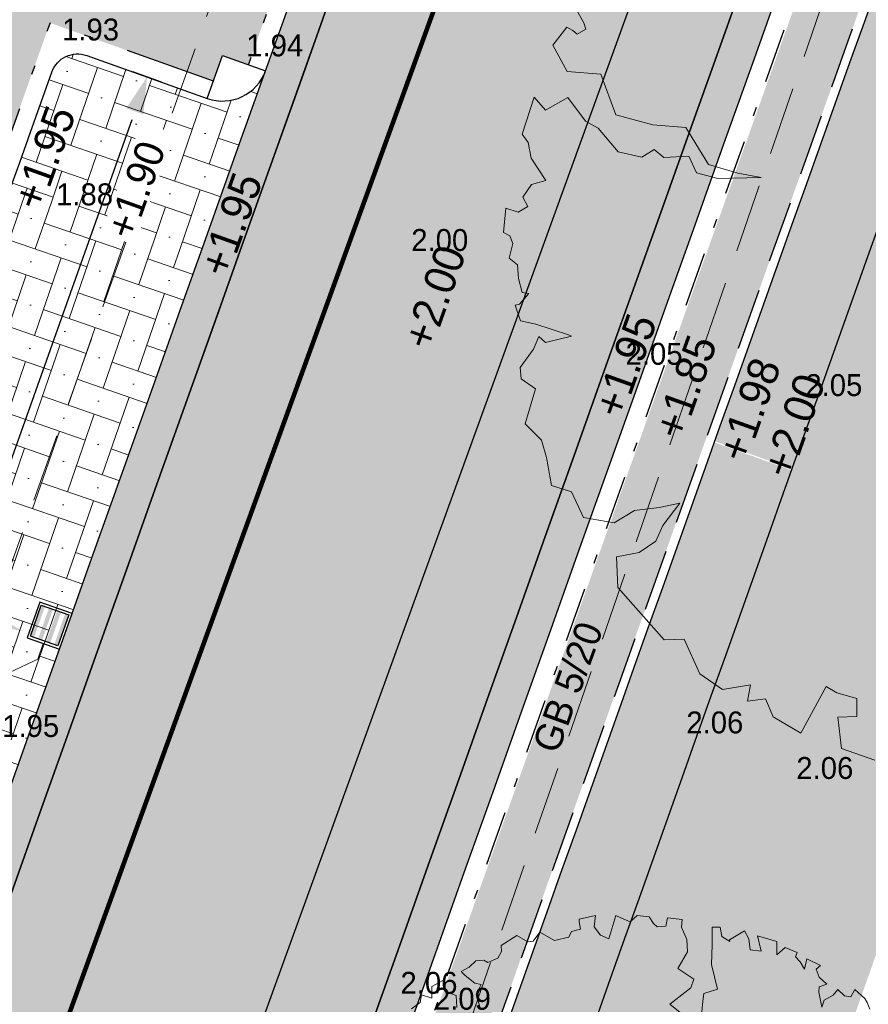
# Model space of a CAD drawing. Header units: metres. Extents: x 134157 to 138734, y 451157 to 455772.
# Tile 135 of 256: x 136401 to 136411, y 453358 to 453369. Entities that reach past the tile are written whole.
import ezdxf
from ezdxf import colors
from ezdxf.entities.mleader import LeaderData, LeaderLine
from ezdxf.math import Vec2, Vec3

# ---------------------------------------------------------------- set-up
doc = ezdxf.new("R2010")
doc.units = ezdxf.units.M
for name, pattern in [('DASHDOT__G2', [1.2, 0.6, -0.3, 0, -0.3]), ('HIDDEN__G5', [1.125, 0.75, -0.375]), ('TR18X20__G2', [2.5999999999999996, 1, -0.4, 0, -0.4, 0, -0.4, 0, -0.4])]:
    doc.linetypes.add(name, pattern=pattern)
doc.layers.add('-DR-alg-hulplijnen bochtstralen uitritconstructies', color=210, linetype='Continuous', plot=False)
doc.layers.add('-DR-alg-hulplijnen kantverharding asflast nieuwe fietsstraat', color=7, linetype='Continuous', true_color=0xff9429, plot=False)
for name, color, linetype, lineweight in [('-DR-bs-boom', 253, 'Continuous', 13), ('-DR-nw-rio-HWA 125', 170, 'HIDDEN__G5', 13), ('-DR-nw-vh-arc-tegels 300x300x45', 253, 'Continuous', 9)]:
    doc.layers.add(name, color=color, linetype=linetype, lineweight=lineweight)
for name, color, linetype in [('-DR-bs-rio-DWA Jutfaseweg', 253, 'Continuous'), ('-DR-bs-txt-hoogtemaat', 253, 'Continuous'), ('-DR-nw-maatvoering', 3, 'Continuous'), ('-DR-nw-rio-straatkolk verkort tbv K&L', 1, 'Continuous'), ('-DR-nw-rio-txt aandachtspunten', 2, 'Continuous'), ('-DR-nw-txt-hoogtemaat', 2, 'Continuous'), ('-DR-nw-vh-band 10x20 ob', 2, 'HIDDEN__G5'), ('-DR-nw-vh-band 18-20x25', 2, 'TR18X20__G2'), ('-DR-nw-vh-band 18-20x25 hoekblok R 0.50 uitwendig', 2, 'Continuous'), ('-DR-nw-vh-band 5-20x25', 2, 'DASHDOT__G2'), ('-DR-nw-vh-kantverharding', 3, 'Continuous'), ('-DR-nw-vh-txt-kantopsluitingen', 2, 'Continuous')]:
    doc.layers.add(name, color=color, linetype=linetype)
doc.layers.add('-DR-nw-gr-arc-beplanting', color=7, linetype='Continuous', true_color=0xe5f0e7)
doc.layers.add('-DR-nw-gr-arc-gras', color=7, linetype='Continuous', true_color=0xb5d5a4)
for name, color, linetype, lineweight, true_color in [('-DR-nw-vh-arc-asfalt fietsstraat rood', 7, 'Continuous', 9, 0xdfbfc7), ('-DR-nw-vh-arc-sbs df Drainflow', 7, 'Continuous', 9, 0xb9747c), ('-DR-nw-vh-arc-sbs kf bruinrood rabat halfsteens', 7, 'Continuous', 9, 0xb88485)]:
    doc.layers.add(name, color=color, linetype=linetype, lineweight=lineweight, true_color=true_color)
doc.layers.add('-DR-nw-vh-arc-halfverharding stabilizer', color=7, linetype='Continuous', lineweight=9, true_color=0xe2e1c1, transparency=0.1)
doc.layers.add('-DR-nw-vh-kantverharding halfverharding stabilizer', color=7, linetype='Continuous', true_color=0xe2e1c1, transparency=0.1)
doc.styles.add('Drong', font='txt', dxfattribs={"height": 1.8})
doc.dimstyles.new('Drong', dxfattribs={"dimtxt": 1.8, "dimasz": 2.5, "dimexe": 0, "dimexo": 0, "dimgap": 0.9, "dimtad": 1, "dimzin": 0, "dimdsep": 46, "dimtxsty": 'Drong', "dimblk": 'dimblk-wit', "dimcen": 0, "dimse1": 1, "dimse2": 1, "dimclrd": 256, "dimclre": 1, "dimclrt": 7, "dimadec": 0, "dimazin": 0, "dimtfac": 1, "dimtmove": 0, "dimatfit": 3, "dimfxl": 1, "dimtolj": 1, "dimtzin": 0, "dimarcsym": 0})
pattern_1 = [(71, (0, 0), (-0.3813260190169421, -0.185985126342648), [0.8999999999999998, -0.3]), (161, (0.1953408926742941, 0.5673111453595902), (-0.3813260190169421, -0.185985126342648), [0.8999999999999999, -0.3]), (71, (-0.0441573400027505, 0.3324907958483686), (-0.3813260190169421, -0.185985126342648), [0, -1.2]), (71, (-0.0394794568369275, 0.8068093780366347), (-0.3813260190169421, -0.185985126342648), [0, -1.2])]
pattern_2 = [(115.3356253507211, (136419.7180158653, 453326.2367068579), (-0.2236810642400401, -0.1059037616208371), [0.06, -0.187485]), (205.3356253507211, (136419.7180158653, 453326.2367068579), (0.1059037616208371, -0.22368106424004), [0.06, -0.187485])]
pattern_3 = [(228.0127875, (0.54864, 0.7619999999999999), (-6.096000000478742, -6.857999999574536), [0.102516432, -10.1491450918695]), (184.969741, (0.4800599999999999, 0.6858), (9.143999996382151, 0.7620000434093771), [0.175921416, -17.41621466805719]), (132.5104471, (0.3048, 0.6705599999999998), (7.620000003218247, -8.381999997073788), [0.124044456, -12.28041683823]), (267.273689, (0.00762, 0.4800599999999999), (0.7620000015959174, 15.23999999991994), [0.160201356, -15.8599312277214]), (292.83365418, (0, 0.32004), (-3.810000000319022, 9.143999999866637), [0.15709011, -15.5519423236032]), (357.2736889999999, (0.06096, 0.17526), (-15.23999999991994, 0.7620000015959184), [0.160201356, -15.8599312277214]), (37.69424047, (0.22098, 0.16764), (-9.905999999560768, -7.620000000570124), [0.211858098, -20.9739345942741]), (72.25532837, (0.38862, 0.29718), (5.334000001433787, 16.76399999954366), [0.200015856, -19.8015769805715]), (121.42956562, (0.4495799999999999, 0.48768), (-6.096000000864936, 9.905999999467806), [0.1607439, -15.9136637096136]), (175.2363583, (0.36576, 0.6248400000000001), (8.381999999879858, -0.7620000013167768), [0.183513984, -8.992181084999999]), (222.3974378, (0.18288, 0.64008), (-9.143999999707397, -8.382000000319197), [0.237323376, -23.4950317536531]), (138.81407483, (0.7619999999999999, 0.47244), (-5.333999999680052, 4.572000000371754), [0.08100136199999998, -8.0191697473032]), (171.4692344, (0.70104, 0.52578), (9.906000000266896, -1.523999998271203), [0.154104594, -15.256391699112]), (225, (0.54864, 0.54864), (-1.06581410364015e-16, -0.7620000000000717), [0.107762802, -0.9698679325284]), (203.19859051, (0.4953, 0.64008), (3.810000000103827, 1.5239999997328), [0.05803239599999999, -5.745186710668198]), (291.80140949, (0.44196, 0.61722), (-0.7620000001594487, 2.285999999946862), [0.082069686, -4.021425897]), (30.96375653, (0.47244, 0.5410200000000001), (2.286000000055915, 1.523999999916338), [0.133295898, -4.309889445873]), (161.56505118, (0.5867399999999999, 0.6096), (1.524000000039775, -0.761999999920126), [0.096386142, -2.3132694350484]), (16.389540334, (0, 0.61722), (7.620000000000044, 2.286000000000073), [0.1350264, -13.3676480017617]), (70.34617594, (0.12954, 0.65532), (-3.048000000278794, -8.381999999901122), [0.113279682, -11.21466470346]), (293.19859051, (0.5867399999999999, 0.7619999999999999), (-1.523999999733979, 3.810000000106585), [0.11606403, -5.687155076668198]), (343.6104596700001, (0.6324599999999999, 0.65532), (-7.620000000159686, 2.285999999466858), [0.1350264, -13.367648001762]), (339.44395478, (0, 0.14478), (-3.809999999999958, 1.524000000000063), [0.1302105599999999, -6.3803202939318]), (294.7751406, (0.12192, 0.09906), (-3.810000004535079, 8.381999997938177), [0.109101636, -10.801078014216]), (66.80140949, (0.59436, 0), (1.523999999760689, 3.810000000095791), [0.11606403, -5.687155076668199]), (17.35402464, (0.64008, 0.10668), (-9.905999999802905, -3.048000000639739), [0.127734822, -12.64571279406]), (69.44395478, (0.22098, 0), (-1.524000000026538, -3.809999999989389), [0.06510527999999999, -6.445425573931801]), (101.309932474, (0.54864, 0), (-0.7620000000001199, 3.048000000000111), [0.03885437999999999, -3.8465984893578]), (165.963756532, (0.5410200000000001, 0.0381), (2.285999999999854, -0.7619999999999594), [0.15709011, -2.9847163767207]), (186.00900596, (0.38862, 0.0762), (7.61999999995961, 0.762000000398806), [0.1455801, -14.4124094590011]), (303.69006753, (0.47244, 0.47244), (-0.7620000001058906, 1.523999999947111), [0.109897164, -2.637532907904]), (353.15722659, (0.5334, 0.3809999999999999), (12.9540000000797, -1.523999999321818), [0.191867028, -18.9948027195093]), (60.9453959, (0.7239, 0.35814), (-3.048000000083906, -5.333999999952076), [0.078452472, -7.766817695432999]), (90, (0.7619999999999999, 0.42672), (-0.7619999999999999, 0.7619999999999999), [0.04572, -0.7162799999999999]), (120.25643716, (0.37338, 0.09906), (3.047999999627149, -5.334000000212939), [0.105860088, -10.48018223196]), (48.01278749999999, (0.32004, 0.1905), (6.096000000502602, 6.857999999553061), [0.205032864, -10.0466286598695]), (0, (0.4572, 0.3429), (0.7619999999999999, 0.7619999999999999), [0.19812, -0.5638799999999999]), (325.3048465, (0.65532, 0.3429), (7.620000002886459, -5.333999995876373), [0.120482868, -11.927795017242]), (254.0546040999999, (0.75438, 0.27432), (-0.761999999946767, -3.048000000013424), [0.110948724, -5.4364950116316]), (207.64597536, (0.7239, 0.16764), (-14.478000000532, -7.619999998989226), [0.18064353, -17.8837393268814]), (175.42607874, (0.5638799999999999, 0.08381999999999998), (-9.905999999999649, 0.7619999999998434), [0.191108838, -18.919753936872])]

# ---------------------------------------------------------------- blocks, each defined once
blk = doc.blocks.new('Boom bestaand 1')
for points in [[(-0.2169333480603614, 0.4339209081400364), (-0.2270861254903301, 0.4339209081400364), (-0.2330585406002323, 0.4330255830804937), (-0.2498892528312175, 0.4257264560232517), (-0.242749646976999, 0.416712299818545), (-0.2476345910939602, 0.4092003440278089), (-0.2589076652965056, 0.4043176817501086), (-0.2543983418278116, 0.3953035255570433), (-0.2532710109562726, 0.3814065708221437), (-0.2457557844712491, 0.3746459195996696), (-0.2660470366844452, 0.3787774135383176), (-0.2728107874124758, 0.3821577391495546), (-0.2716834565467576, 0.3934255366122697), (-0.2848353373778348, 0.3874160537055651), (-0.2964840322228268, 0.3881672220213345), (-0.2987384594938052, 0.3953035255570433), (-0.3145206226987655, 0.3821577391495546), (-0.3028719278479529, 0.3735190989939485), (-0.3141447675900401, 0.3720167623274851), (-0.3231631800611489, 0.3686364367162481), (-0.3276722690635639, 0.3731435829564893), (-0.3404482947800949, 0.3607491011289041), (-0.3359389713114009, 0.3464764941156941), (-0.3526397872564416, 0.353711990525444), (-0.3702979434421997, 0.3325317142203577), (-0.3491079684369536, 0.3290017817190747), (-0.3568775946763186, 0.3155875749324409), (-0.37100416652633, 0.3198237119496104), (-0.3837182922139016, 0.3191176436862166), (-0.3801864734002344, 0.2951135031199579), (-0.3780675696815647, 0.2944074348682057), (-0.3886625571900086, 0.2873474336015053), (-0.4013764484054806, 0.2901714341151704), (-0.4056142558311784, 0.2802872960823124), (-0.3837182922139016, 0.2704032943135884), (-0.3589967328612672, 0.2591071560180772), (-0.3250928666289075, 0.2534590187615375), (-0.327212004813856, 0.2336908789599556), (-0.3180296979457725, 0.228042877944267), (-0.3010777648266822, 0.2188648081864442)], [(-0.2947208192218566, 0.2047446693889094), (-0.3321562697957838, 0.1849765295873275), (-0.3413385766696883, 0.2202768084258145), (-0.350520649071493, 0.2287488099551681), (-0.3724168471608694, 0.2146288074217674), (-0.3879560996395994, 0.2358089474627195), (-0.4042018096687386, 0.2414569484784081), (-0.4225661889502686, 0.2414569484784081), (-0.4315337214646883, 0.2467254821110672), (-0.4415591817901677, 0.229188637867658), (-0.4324549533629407, 0.2223948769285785), (-0.435986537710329, 0.2110987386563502), (-0.4423434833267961, 0.2082747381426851), (-0.4530205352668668, 0.2066837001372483), (-0.4612717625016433, 0.1920817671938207), (-0.457176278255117, 0.18003446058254), (-0.4670650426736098, 0.170150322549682), (-0.472715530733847, 0.1652082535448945), (-0.4472877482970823, 0.1440281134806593), (-0.4564700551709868, 0.1355561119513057), (-0.4705966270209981, 0.1320260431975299), (-0.4840167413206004, 0.1397921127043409), (-0.4882547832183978, 0.1171998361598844), (-0.4847231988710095, 0.1157878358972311), (-0.4748346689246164, 0.1136699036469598), (-0.4769535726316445, 0.1009617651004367), (-0.4713028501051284, 0.09460769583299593), (-0.4748346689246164, 0.0748395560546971), (-0.4931990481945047, 0.06071941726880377), (-0.4854294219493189, 0.04730521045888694), (-0.4875485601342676, 0.04024520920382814), (-0.5016751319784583, 0.03036107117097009), (-0.4974370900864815, 0.00494493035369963), (-0.4896674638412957, 0.002120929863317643), (-0.4832352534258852, -0.006023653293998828), (-0.4832352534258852, -0.0211265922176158), (-0.4885680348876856, -0.02468023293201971), (-0.4921233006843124, -0.03534115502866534), (-0.4876793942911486, -0.04689045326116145), (-0.4867905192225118, -0.05932826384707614), (-0.4796799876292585, -0.05666299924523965), (-0.4645700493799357, -0.04866734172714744), (-0.459237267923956, -0.04156006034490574), (-0.449460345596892, -0.05310935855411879), (-0.4325726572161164, -0.05488624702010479)], [(-0.4438616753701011, -0.08442230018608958), (-0.4591129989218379, -0.0788789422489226), (-0.4694125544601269, -0.08976781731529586), (-0.4852582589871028, -0.08739209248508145), (-0.4834755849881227, -0.1044182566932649), (-0.4690165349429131, -0.1107536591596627), (-0.4787219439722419, -0.1222364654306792), (-0.4698088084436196, -0.1279778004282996), (-0.4666397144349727, -0.1420344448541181)], [(-0.3905228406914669, -0.2961809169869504), (-0.3763599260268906, -0.2947164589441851), (-0.3702552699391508, -0.2952046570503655), (-0.3690343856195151, -0.3047234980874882), (-0.3739181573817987, -0.307164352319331), (-0.3790460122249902, -0.3110695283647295), (-0.3685879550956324, -0.3301182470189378), (-0.3402060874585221, -0.3273904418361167), (-0.3249566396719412, -0.2991245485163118), (-0.2839884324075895, -0.301203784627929), (-0.2610645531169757, -0.2728350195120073), (-0.2463278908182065, -0.2450116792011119), (-0.2053925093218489, -0.2390105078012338), (-0.1868351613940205, -0.2166427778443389), (-0.1742816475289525, -0.1980938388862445), (-0.189564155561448, -0.2362827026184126), (-0.2026635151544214, -0.2526493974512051), (-0.2201291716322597, -0.2531949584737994), (-0.2283163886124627, -0.2755626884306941), (-0.2392323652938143, -0.2810182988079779), (-0.2370492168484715, -0.2946571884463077), (-0.2506941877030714, -0.313205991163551), (-0.2790760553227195, -0.3219349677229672), (-0.2898422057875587, -0.3303738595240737), (-0.3172829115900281, -0.3367933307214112), (-0.3145534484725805, -0.3612149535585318), (-0.3303818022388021, -0.3661248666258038), (-0.3025457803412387, -0.3906749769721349), (-0.2927212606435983, -0.3884927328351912), (-0.2779845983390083, -0.3917659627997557), (-0.2528775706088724, -0.3874016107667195), (-0.2548309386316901, -0.4015582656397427), (-0.2470641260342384, -0.4137096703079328), (-0.2372707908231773, -0.4130346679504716), (-0.235920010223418, -0.4234984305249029), (-0.2440246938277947, -0.4329495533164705), (-0.2234253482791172, -0.4440884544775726), (-0.2183598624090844, -0.4397003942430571), (-0.2102551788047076, -0.4400378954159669), (-0.1991112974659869, -0.448814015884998), (-0.1899934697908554, -0.4440884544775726), (-0.1778364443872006, -0.4484763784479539), (-0.1639910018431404, -0.4505016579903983), (-0.1606139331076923, -0.4451010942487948), (-0.1548731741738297, -0.4572524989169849), (-0.1555486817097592, -0.4613030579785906), (-0.1400145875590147, -0.4626531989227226), (-0.1312346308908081, -0.4505016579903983), (-0.1096221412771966, -0.4258612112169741), (-0.1072582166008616, -0.4238359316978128), (-0.1116481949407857, -0.448814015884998), (-0.1194152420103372, -0.4525269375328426), (-0.1102974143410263, -0.4619780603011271), (-0.09917651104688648, -0.4806846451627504), (-0.0889794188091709, -0.4840821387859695), (-0.07470325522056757, -0.4752485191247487), (-0.04819058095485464, -0.4976722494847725), (-0.02779592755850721, -0.489518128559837), (-0.01080061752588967, -0.4915566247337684), (0.01571205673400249, -0.4976722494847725), (0.02862852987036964, -0.4827231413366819), (0.05582116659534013, -0.4820436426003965), (0.071993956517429, -0.4570290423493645), (0.06901628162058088, -0.4348673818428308), (0.07565379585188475, -0.4119102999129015), (0.07964846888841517, -0.3923569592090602), (0.09273351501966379, -0.4155685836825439), (0.1039107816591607, -0.4277820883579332), (0.107454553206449, -0.4465849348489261), (0.1024933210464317, -0.4680038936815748), (0.1298861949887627, -0.4784885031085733), (0.1932751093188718, -0.4575098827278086), (0.2000920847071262, -0.4399570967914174), (0.2363148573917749, -0.4392229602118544), (0.2586511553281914, -0.4253239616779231), (0.2652219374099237, -0.3991058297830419), (0.2784183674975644, -0.4080994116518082), (0.2832172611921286, -0.3913114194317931), (0.3018123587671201, -0.3913114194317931), (0.326405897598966, -0.3733243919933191), (0.2952141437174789, -0.333752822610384), (0.3048114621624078, -0.3265580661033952), (0.3174374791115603, -0.3112487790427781), (0.3330041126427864, -0.3181641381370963), (0.326405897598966, -0.3349519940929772), (0.3551905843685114, -0.3435858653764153), (0.3780989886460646, -0.3188560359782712)]]:
    blk.add_lwpolyline(points)
blk = doc.blocks.new('*U659')
h = blk.add_hatch(color=256)
h.dxf.hatch_style = 1
h.paths.add_polyline_path([(-0.1584753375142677, 0.4662534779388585), (-0.1982552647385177, 0.4803013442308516), (-0.317714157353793, 0.1420246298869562), (-0.2779342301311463, 0.127976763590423)])
h.paths.add_polyline_path([(-0.07007549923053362, 0.435035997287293), (-0.114275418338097, 0.4506447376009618), (-0.2337343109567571, 0.1123680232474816), (-0.1895343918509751, 0.0967592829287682)])
h.paths.add_polyline_path([(0.01832433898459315, 0.4038185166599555), (-0.02587558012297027, 0.4194272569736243), (-0.1453344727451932, 0.08115054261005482), (-0.1011345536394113, 0.06554180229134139)])
h.paths.add_polyline_path([(0.1023041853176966, 0.3741619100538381), (0.06252425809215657, 0.3882097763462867), (-0.05693463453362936, 0.04993306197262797), (-0.0171547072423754, 0.03588519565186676)])
for points in [[(0, 0), (0.138189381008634, 0.391316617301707), (-0.2154099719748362, 0.5161865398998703), (-0.3535993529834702, 0.1248699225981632)], [(-0.0171547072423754, 0.03588519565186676), (-0.317714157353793, 0.1420246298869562), (-0.1982552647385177, 0.4803013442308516), (0.1023041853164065, 0.3741619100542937)]]:
    blk.add_lwpolyline(points, close=True)
blk = doc.blocks.new('dimblk-wit')
at = {"color": 7}
blk.add_line((2.842170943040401e-14, -0.3333333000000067), (-2.842170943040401e-14, 0.3333333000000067), dxfattribs=at)
blk.add_solid([(0, 0), (-0.7999999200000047, 0.1999999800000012), (-0.7999999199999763, -0.1999999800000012)], dxfattribs=at)
blk = doc.blocks.new('*D710')
at = {"layer": '-DR-nw-maatvoering', "lineweight": -2, "transparency": 16777216}
blk.add_line((136402.6206341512, 453367.9631603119), (136395.2464770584, 453347.2343315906), dxfattribs=at)
at = {"layer": 'Defpoints', "color": 0, "transparency": 16777216}
for p in [(136402.788217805, 453368.4342396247), (136395.0788934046, 453346.7632522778), (136395.0788934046, 453346.7632522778)]:
    blk.add_point(p, dxfattribs=at)
at = {"layer": '-DR-nw-maatvoering', "lineweight": -2, "transparency": 16777216, "xscale": 0.5, "yscale": 0.5, "zscale": 0.5}
for p, rotation in [((136402.788217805, 453368.4342396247), 70.41728784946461), ((136395.0788934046, 453346.7632522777), 250.4172878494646)]:
    blk.add_blockref('dimblk-wit', p, dxfattribs=dict(at, rotation=rotation))
at = {"layer": '-DR-nw-maatvoering', "color": 7, "transparency": 16777216, "insert": (136398.59089976, 453357.7206437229), "char_height": 0.36, "attachment_point": 5, "rotation": 70.41728784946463, "style": 'Drong'}
blk.add_mtext('\\A1;23.00', dxfattribs=at)

msp = doc.modelspace()

# ---------------------------------------------------------------- hatches: boundary and pattern name
at = {"layer": '-DR-nw-gr-arc-beplanting'}
h = msp.add_hatch(color=256, dxfattribs=at)
h.dxf.hatch_style = 1
edge = h.paths.add_edge_path()
edge.add_line((136396.3360750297, 453359.2662826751), (136397.6573341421, 453358.7959554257))
edge.add_arc((149595.3364684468, 448664.1454715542), 14007.80060172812, 160.4013122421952, 160.4186177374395, ccw=False)
edge.add_line((136399.0758983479, 453362.7819401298), (136397.756175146, 453363.2535438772))
edge.add_arc((149594.2031741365, 448660.9698368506), 14009.20002921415, 160.3875154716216, 160.4048262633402)
at = {"layer": '-DR-nw-gr-arc-gras', "transparency": 33554687}
h = msp.add_hatch(dxfattribs=at)
h.set_pattern_fill('AGR-BOLLEN', color=256, scale=0.1, pattern_type=2)
h.set_pattern_definition(pattern_2)
edge = h.paths.add_edge_path()
edge.add_arc((-7000776.809524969, 3043164.567559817), 7592527.997363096, 340.0567505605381, 340.0572256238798)
edge.add_line((136455.7815594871, 453494.2542758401), (136455.1236032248, 453494.4934109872))
edge.add_arc((380495.2223584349, 364992.5484406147), 259592.3035530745, 160.0666568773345, 160.0804453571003)
edge.add_line((136433.832290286, 453435.7615323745), (136433.813485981, 453435.768343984))
edge.add_line((136433.813485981, 453435.768343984), (136432.1794965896, 453431.2550945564))
edge.add_line((136432.1794965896, 453431.2550945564), (136432.198303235, 453431.2482893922))
edge.add_line((136432.198303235, 453431.2482893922), (136431.6776287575, 453429.8696050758))
edge.add_line((136431.6776287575, 453429.8696050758), (136432.3363505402, 453429.6312341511))
edge.add_line((136432.3363505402, 453429.6312341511), (136434.3092713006, 453435.0765756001))
h = msp.add_hatch(dxfattribs=at)
h.set_pattern_fill('AGR-BOLLEN', color=256, scale=0.1, pattern_type=2)
h.set_pattern_definition(pattern_2)
edge = h.paths.add_edge_path()
edge.add_line((136383.2134454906, 453288.9019834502), (136370.3107921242, 453255.8015622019))
edge.add_line((136370.3107921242, 453255.8015622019), (136371.2564993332, 453255.4863635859))
edge.add_line((136371.2564993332, 453255.4863635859), (136384.1510128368, 453288.5538067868))
edge.add_line((136384.1510128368, 453288.5538067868), (136396.0961381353, 453322.3793146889))
edge.add_arc((144469.9212397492, 450472.5629594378), 8562.015243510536, 160.31249212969, 160.5585073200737, ccw=False)
edge.add_arc((136275.9270339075, 453000.1713109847), 380.646841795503, 69.38656361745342, 69.63257880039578, ccw=False)
edge.add_arc((138171.7297984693, 452736.5348694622), 1867.673052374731, 160.368791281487, 160.6148064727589, ccw=False)
edge.add_arc((136543.2276384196, 453720.0757027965), 379.2681389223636, 249.6101479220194, 249.85616311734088, ccw=False)
edge.add_arc((139775.6477578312, 452174.23586996), 3568.915535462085, 160.2709000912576, 160.5169152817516, ccw=False)
edge.add_line((136416.2303610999, 453379.0067418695), (136415.2888679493, 453379.3437739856))
edge.add_arc((149594.404130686, 448661.5345121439), 13998.09999034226, 160.3038426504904, 160.5498578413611)
edge.add_line((136395.1532065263, 453322.7123011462), (136383.2134454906, 453288.9019834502))
h = msp.add_hatch(dxfattribs=at)
h.set_pattern_fill('AGR-BOLLEN', color=256, scale=0.1, pattern_type=2)
h.set_pattern_definition(pattern_2)
edge = h.paths.add_edge_path()
edge.add_line((136414.3135629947, 453379.5862788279), (136414.3135432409, 453379.5862858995))
edge.add_line((136414.3135432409, 453379.5862858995), (136413.6545857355, 453379.8225859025))
edge.add_arc((132439.7669734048, 454785.6653569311), 4215.231506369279, 340.2995085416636, 340.51774123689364, ccw=False)
edge.add_line((136408.2710879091, 453364.6967628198), (136408.9108490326, 453364.4663061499))
edge.add_line((136408.9108490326, 453364.4663061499), (136414.3135629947, 453379.5862788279))
h = msp.add_hatch(dxfattribs=at)
h.set_pattern_fill('AGR-BOLLEN', color=256, scale=0.1, pattern_type=2)
h.set_pattern_definition(pattern_2)
edge = h.paths.add_edge_path()
edge.add_line((136398.3948542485, 453336.9145987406), (136398.3760025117, 453336.9212779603))
edge.add_line((136398.3760025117, 453336.9212779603), (136396.7737873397, 453332.3966510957))
edge.add_line((136396.7737873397, 453332.3966510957), (136396.7926424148, 453332.3899779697))
edge.add_arc((149594.4041398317, 448661.5345083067), 13999.780000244, 160.5102768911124, 160.5498578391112)
edge.add_line((136393.569081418, 453323.2717183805), (136392.3202201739, 453319.7948465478))
edge.add_line((136392.3202201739, 453319.7948465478), (136392.9806538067, 453319.5612542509))
edge.add_line((136392.9806538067, 453319.5612542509), (136394.2102749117, 453323.0452875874))
edge.add_arc((149594.4041308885, 448661.5345120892), 13999.09999055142, 160.3699688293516, 160.5498578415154, ccw=False)
edge.add_line((136408.9108490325, 453364.4663061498), (136408.2710879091, 453364.6967628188))
edge.add_arc((149594.4041402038, 448661.5345090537), 13999.780000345, 160.3699600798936, 160.4906326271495)
at = {"layer": '-DR-nw-vh-arc-asfalt fietsstraat rood', "transparency": 33554687}
h = msp.add_hatch(color=256, dxfattribs=at)
h.dxf.hatch_style = 1
h.paths.add_polyline_path([(136403.7367146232, 453366.331426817), (136407.687828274, 453364.9070308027, -0.0006365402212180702), (136419.7061011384, 453398.4672454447), (136415.7538046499, 453399.8882846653, 0.0006362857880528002)])
h = msp.add_hatch(color=256, dxfattribs=at)
h.dxf.hatch_style = 1
h.paths.add_polyline_path([(136392.9844638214, 453323.4781699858, -0.0007849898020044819), (136407.6878282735, 453364.9070308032), (136403.7367146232, 453366.3314268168, 0.0007852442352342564), (136389.0241510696, 453324.8767131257), (136377.1192577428, 453291.1651317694), (136369.7581975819, 453272.2810941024), (136373.7105919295, 453270.856236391), (136381.0570405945, 453289.7027897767)])
at = {"layer": '-DR-nw-vh-arc-halfverharding stabilizer'}
h = msp.add_hatch(dxfattribs=at)
h.set_pattern_fill('GRAVEL', color=256, scale=0.03)
h.set_pattern_definition(pattern_3)
edge = h.paths.add_edge_path()
edge.add_line((136415.7943246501, 453380.7555198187), (136414.9477223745, 453381.0586344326))
edge.add_line((136414.9477223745, 453381.0586344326), (136414.1941770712, 453381.3288532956))
edge.add_line((136414.1941770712, 453381.3288532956), (136413.6883407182, 453379.9167166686))
edge.add_line((136413.6883407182, 453379.9167166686), (136414.4413733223, 453379.6466816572))
edge.add_arc((149594.4041396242, 448661.5345089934), 13998.99999981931, 160.3038444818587, 160.369920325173)
edge.add_line((136409.0090184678, 453364.4438738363), (136409.8567115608, 453364.141522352))
edge.add_arc((149594.404139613, 448661.5345090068), 13998.0999998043, 160.3038426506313, 160.3699203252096, ccw=False)
edge.add_line((136415.2888679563, 453379.3437740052), (136415.7943246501, 453380.7555198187))
h = msp.add_hatch(dxfattribs=at)
h.set_pattern_fill('GRAVEL', color=256, scale=0.03)
h.set_pattern_definition(pattern_3)
edge = h.paths.add_edge_path()
edge.add_line((136391.109334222, 453311.2610998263), (136395.1532065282, 453322.7123011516))
edge.add_arc((149594.4041387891, 448661.5345092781), 13998.09999893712, 160.3699834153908, 160.5498578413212, ccw=False)
edge.add_line((136409.8515333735, 453364.1270044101), (136409.0063594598, 453364.4316984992))
edge.add_arc((149014.4532923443, 448866.8502176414), 13383.77867250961, 160.3637691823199, 160.5519250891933)
edge.add_line((136394.3045680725, 453323.0119889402), (136393.041588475, 453319.4336311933))
edge.add_line((136393.041588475, 453319.4336311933), (136392.2868749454, 453319.70056985))
edge.add_line((136392.2868749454, 453319.70056985), (136391.787185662, 453318.286246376))
edge.add_line((136391.787185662, 453318.286246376), (136392.5416575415, 453318.0198819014))
edge.add_line((136392.5416575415, 453318.0198819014), (136392.1254244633, 453316.841217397))
edge.add_line((136392.1254244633, 453316.841217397), (136390.260695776, 453311.5607876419))
edge.add_line((136390.260695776, 453311.5607876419), (136391.109334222, 453311.2610998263))
at = {"layer": '-DR-nw-vh-arc-sbs df Drainflow'}
h = msp.add_hatch(dxfattribs=at)
h.set_pattern_fill('AVH-SBS_KEIFORMAAT_ELLEBOOG_01', color=256, scale=3, angle=71, pattern_type=2)
h.set_pattern_definition(pattern_1)
h.paths.add_polyline_path([(136404.0864534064, 453368.5020136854, -0.4141118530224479), (136403.4476349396, 453368.1991319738), (136402.1288006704, 453368.6693472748, 0.414219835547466), (136401.7454724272, 453368.4875140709, 2.414843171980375e-05), (136401.2911786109, 453367.2130546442), (136403.3620742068, 453366.466486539)])
h = msp.add_hatch(dxfattribs=at)
h.set_pattern_fill('AVH-SBS_KEIFORMAAT_ELLEBOOG_01', color=256, scale=3, angle=71, pattern_type=2)
h.set_pattern_definition(pattern_1)
h.paths.add_polyline_path([(136394.2392574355, 453347.3797165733, 0.4140867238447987), (136394.4215832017, 453346.9967291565), (136395.7362036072, 453346.5297753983, -0.4139141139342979), (136396.0401783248, 453345.8917408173), (136403.362074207, 453366.4664865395), (136401.2911786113, 453367.2130546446, 0.0003756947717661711)])
at = {"layer": '-DR-nw-vh-arc-sbs kf bruinrood rabat halfsteens', "transparency": 33554687}
h = msp.add_hatch(color=256, dxfattribs=at)
h.dxf.hatch_style = 1
h.paths.add_polyline_path([(136403.7367146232, 453366.3314268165, -0.0006362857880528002), (136415.7538046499, 453399.8882846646), (136415.3874744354, 453400.0199978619), (136409.4668710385, 453383.5524006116), (136409.3657958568, 453383.2701124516), (136408.7253070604, 453381.4813212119), (136408.6242634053, 453381.199121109), (136408.455948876, 453380.7283019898), (136408.2876344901, 453380.2574832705), (136408.1193201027, 453379.78666455), (136407.9510057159, 453379.3158458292), (136407.7826913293, 453378.8450271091), (136407.6143769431, 453378.3742083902), (136407.446062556, 453377.9033896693), (136407.2777481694, 453377.4325709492), (136407.1094337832, 453376.9617522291), (136406.9411193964, 453376.4909335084), (136406.7728050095, 453376.0201147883), (136406.6044906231, 453375.5492960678), (136406.4361762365, 453375.0784773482), (136406.2678618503, 453374.6076586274), (136406.0995474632, 453374.1368399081), (136405.9312330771, 453373.6660211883), (136405.7629186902, 453373.195202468), (136405.5946043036, 453372.7243837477), (136405.4262899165, 453372.2535650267), (136405.2579755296, 453371.7827463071), (136405.0896611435, 453371.311927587), (136404.9213466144, 453370.8411084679), (136404.0864534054, 453368.5020136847), (136403.3620742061, 453366.4664865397)])
h = msp.add_hatch(color=256, dxfattribs=at)
h.dxf.hatch_style = 1
h.paths.add_polyline_path([(136414.0731122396, 453381.5847209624, -0.0003177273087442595), (136420.0825103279, 453398.3319083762), (136419.7061011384, 453398.467245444, 0.0006365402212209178), (136407.6878282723, 453364.9070308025), (136408.0641248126, 453364.7713740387, -0.000284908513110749), (136413.4326553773, 453379.7959182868), (136413.4325946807, 453379.7959400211)])
h = msp.add_hatch(color=256, dxfattribs=at)
h.dxf.hatch_style = 1
h.paths.add_polyline_path([(136389.0241510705, 453324.8767131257, -0.0007852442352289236), (136403.7367146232, 453366.331426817), (136403.3620742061, 453366.4664865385), (136396.0401783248, 453345.8917408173), (136388.6469784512, 453325.0099077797), (136386.4678348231, 453318.8391361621), (136386.3013415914, 453318.3676703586), (136386.1348483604, 453317.8962045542), (136385.9683551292, 453317.4247387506), (136385.801861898, 453316.9532729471), (136385.6353686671, 453316.4818071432), (136385.4688754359, 453316.0103413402), (136385.3023822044, 453315.5388755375), (136385.1358889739, 453315.0674097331), (136384.9693957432, 453314.5959439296), (136384.8029025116, 453314.124478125), (136384.6364092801, 453313.6530123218), (136384.4699160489, 453313.1815465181), (136384.3034228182, 453312.7100807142), (136384.1369295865, 453312.2386149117), (136383.9693720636, 453311.7641353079), (136384.3466298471, 453311.631181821)])
h = msp.add_hatch(color=256, dxfattribs=at)
h.dxf.hatch_style = 1
h.paths.add_polyline_path([(136407.687828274, 453364.9070308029, 0.0007849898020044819), (136392.9844638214, 453323.4781699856), (136388.3078365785, 453310.2351702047), (136388.685070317, 453310.1022251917), (136389.3177686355, 453311.8937867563), (136393.3616364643, 453323.3449754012, -0.0007849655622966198), (136408.0641248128, 453364.7713740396)])
at = {"layer": '-DR-nw-vh-arc-tegels 300x300x45'}
h = msp.add_hatch(dxfattribs=at)
h.set_pattern_fill('AVH-TEGEL_200X200_HALFST', color=256, scale=2, angle=71, pattern_type=2)
h.set_pattern_definition([(71, (0, 0), (-0.05887645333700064, 0.443321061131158), [0.4, -0.4]), (161, (0, 0), (-0.1302272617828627, -0.3782074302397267), [])])
edge = h.paths.add_edge_path()
edge.add_line((136401.7250042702, 453369.0256480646), (136403.5148012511, 453368.3875163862))
edge.add_line((136403.5148012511, 453368.3875163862), (136403.615550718, 453368.6700930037))
edge.add_line((136403.615550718, 453368.6700930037), (136403.8980505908, 453368.5692603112))
edge.add_arc((149594.4041396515, 448661.5345091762), 14005.19999978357, 160.3508874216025, 160.3610484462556, ccw=False)
edge.add_line((136404.7330192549, 453370.908434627), (136404.1680368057, 453371.1104118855))
edge.add_line((136404.1680368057, 453371.1104118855), (136403.3906654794, 453372.1470803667))
edge.add_line((136403.3906654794, 453372.1470803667), (136403.0586526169, 453371.9511448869))
edge.add_line((136403.0586526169, 453371.9511448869), (136402.9177774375, 453371.5548092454))
edge.add_line((136402.9177774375, 453371.5548092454), (136402.43905716, 453370.2079864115))
edge.add_line((136402.43905716, 453370.2079864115), (136400.6958986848, 453370.8275818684))
edge.add_line((136400.6958986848, 453370.8275818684), (136401.3154941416, 453372.5707403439))
edge.add_line((136401.3154941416, 453372.5707403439), (136403.0586526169, 453371.9511448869))
edge.add_line((136403.0586526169, 453371.9511448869), (136403.3679650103, 453372.1773527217))
edge.add_line((136403.3679650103, 453372.1773527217), (136399.81943648, 453376.9021115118))
edge.add_line((136399.81943648, 453376.9021115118), (136398.377, 453372.898))
edge.add_line((136398.377, 453372.898), (136392.789, 453357.451))
edge.add_line((136392.789, 453357.451), (136391.8831152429, 453355.0668620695))
edge.add_line((136391.8831152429, 453355.0668620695), (136391.5102040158, 453355.1741868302))
edge.add_line((136391.5102040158, 453355.1741868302), (136389.1211152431, 453349.0588620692))
edge.add_line((136389.1211152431, 453349.0588620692), (136388.1498519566, 453346.4660627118))
edge.add_line((136388.1498519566, 453346.4660627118), (136392.323, 453344.983))
edge.add_line((136392.323, 453344.983), (136393.8836929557, 453346.9755459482))
edge.add_arc((149595.5369525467, 448664.7103144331), 14007.40006156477, 160.3760695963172, 160.4717964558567, ccw=False)
edge = h.paths.add_edge_path(flags=16)
edge.add_line((136395.806041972, 453358.0750498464), (136397.3160434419, 453357.5375361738))
edge.add_arc((149925.824551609, 448547.491664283), 14358.17132316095, 160.4272143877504, 160.4715156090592)
edge.add_line((136393.6009498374, 453347.0758271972), (136392.0880040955, 453347.6133754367))
edge.add_arc((149259.7091545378, 448780.4030294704), 13654.12334848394, 160.4116925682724, 160.4582820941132, ccw=False)
edge = h.paths.add_edge_path(flags=0)
edge.add_line((136395.7323685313, 453357.5698702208), (136397.0542071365, 453357.0994483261))
edge.add_arc((149595.5367652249, 448664.7103809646), 14007.79986277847, 160.4284339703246, 160.4713872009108)
edge.add_line((136393.5401481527, 453347.2035543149), (136392.2156833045, 453347.6741354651))
edge.add_arc((149594.4042226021, 448661.5344781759), 14009.20008832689, 160.414641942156, 160.4575938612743, ccw=False)
edge = h.paths.add_edge_path(flags=16)
edge.add_arc((142185.3068175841, 451300.103945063), 6144.39241967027, 160.3789094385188, 160.4202360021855, ccw=False)
edge.add_line((136397.6952452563, 453363.3805854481), (136399.2037123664, 453362.8433838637))
edge.add_arc((199932.0091653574, 430753.6083321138), 67435.85751180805, 160.4110290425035, 160.4147943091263)
edge.add_line((136397.7180542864, 453358.6681941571), (136396.2085412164, 453359.2055339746))
edge = h.paths.add_edge_path(flags=0)
edge.add_arc((134405.0716607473, 454070.0876732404), 2114.331958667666, 340.3657892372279, 340.467577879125)
edge.add_line((136397.728991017, 453363.1814591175), (136399.0490716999, 453362.7113464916))
edge.add_arc((134873.1694235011, 453902.9959977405), 1618.708190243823, 340.3689800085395, 340.5019242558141, ccw=False)
edge.add_line((136397.7913347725, 453359.1722828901), (136396.4699950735, 453359.6425272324))

# ---------------------------------------------------------------- linework, layer by layer
at = {"layer": '-DR-alg-hulplijnen bochtstralen uitritconstructies', "flags": 128}
msp.add_lwpolyline([(136402.0402920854, 453361.5725161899), (136404.9529672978, 453369.7388734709, 0.3828045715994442), (136402.4229548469, 453375.9185916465), (136400.6865975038, 453376.7595269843)], format="xyb", dxfattribs=at)
at = {"layer": '-DR-alg-hulplijnen kantverharding asflast nieuwe fietsstraat'}
for points in [[(136615.5574884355, 453953.711278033), (136612.5988155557, 453946.9774368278), (136593.3968481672, 453893.9480587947), (136588.980006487, 453881.7567302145), (136586.9296896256, 453874.6504554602, -0.01588767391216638), (136585.9525370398, 453871.6277406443), (136586.3288476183, 453871.4914783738), (136577.7383367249, 453847.7673755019, 0.004101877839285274), (136569.551446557, 453824.5650928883, -0.004267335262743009), (136561.0217986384, 453800.4168774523), (136429.6486940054, 453438.3572199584, 0.002151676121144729), (136389.0241510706, 453324.8767131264), (136377.1192577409, 453291.1651317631), (136363.7665480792, 453256.9101376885), (136363.728095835, 453256.80125087)], [(136620.467022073, 453951.9335331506), (136618.8898399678, 453946.4661328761, -0.01664357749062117), (136617.8615883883, 453943.301182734), (136595.3671784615, 453881.1791853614, -0.01664357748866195), (136594.1306749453, 453878.0896433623), (136591.8416891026, 453872.87998761, 0.01163646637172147), (136590.9554707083, 453870.7283732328), (136590.605185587, 453869.7904456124), (136590.2290830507, 453869.9266325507), (136581.6874133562, 453846.3374126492, 0.004101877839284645), (136573.5234525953, 453823.2001137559, -0.004267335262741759), (136564.9699280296, 453798.9843013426), (136433.5968233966, 453436.9246438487, 0.002151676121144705), (136392.9844638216, 453323.4781699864), (136381.0570405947, 453289.7027897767), (136367.704330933, 453255.4477957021), (136367.6831793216, 453255.3878998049)]]:
    msp.add_lwpolyline(points, format="xyb", dxfattribs=at)
at = {"layer": '-DR-bs-rio-DWA Jutfaseweg', "const_width": 0.05, "flags": 128}
msp.add_lwpolyline([(136385.6001283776, 453313.2417282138), (136408.1042717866, 453375.1461283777)], dxfattribs=at)
at = {"layer": '-DR-nw-rio-HWA 125'}
for points in [[(136400.7906867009, 453361.680285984), (136409.9325603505, 453387.2626585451)], [(136401.650977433, 453362.2302964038), (136401.5895995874, 453362.0585382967), (136400.7906867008, 453361.6802859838), (136393.4562309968, 453341.1557430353)]]:
    msp.add_lwpolyline(points, dxfattribs=at)
at = {"layer": '-DR-nw-rio-HWA 125', "flags": 128}
msp.add_lwpolyline([(136404.0640880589, 453351.6598860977), (136405.2616740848, 453355.0111785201), (136414.7646739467, 453382.4560349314)], dxfattribs=at)
at = {"layer": '-DR-nw-vh-band 10x20 ob', "ltscale": 0.9}
msp.add_lwpolyline([(136393.0301461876, 453319.703468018), (136394.2102749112, 453323.0452875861, -0.001068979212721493), (136414.2631114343, 453379.4454112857)], format="xyb", dxfattribs=at)
at = {"layer": '-DR-nw-vh-band 18-20x25'}
msp.add_lwpolyline([(136403.8980517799, 453368.5692636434, -4.433436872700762e-05), (136404.732992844, 453370.9083606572, -4.433436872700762e-05)], format="xyb", dxfattribs=at)
at = {"layer": '-DR-nw-vh-band 18-20x25', "flags": 128}
msp.add_lwpolyline([(136403.5148012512, 453368.3875163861), (136401.7250042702, 453369.0256480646, 0.0004176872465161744), (136393.8836929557, 453346.9755459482), (136395.6692610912, 453346.3413113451)], format="xyb", dxfattribs=at)
at = {"layer": '-DR-nw-vh-band 18-20x25 hoekblok R 0.50 uitwendig', "flags": 128}
msp.add_lwpolyline([(136403.4476349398, 453368.1991319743), (136403.615550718, 453368.6700930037), (136404.0864534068, 453368.5020136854)], dxfattribs=at)
at = {"layer": '-DR-nw-vh-band 5-20x25'}
msp.add_lwpolyline([(136392.703045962, 453320.8793922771), (136393.550222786, 453323.2783781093, -0.001051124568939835), (136413.2671326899, 453378.7399570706)], format="xyb", dxfattribs=at)
at = {"layer": '-DR-nw-vh-kantverharding'}
for points in [[(136363.728095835, 453256.80125087), (136363.7665480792, 453256.9101376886), (136377.1192577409, 453291.1651317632), (136389.0241510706, 453324.8767131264, -0.002151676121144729), (136429.6486940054, 453438.3572199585), (136561.0217986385, 453800.4168774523, 0.004267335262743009), (136569.551446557, 453824.5650928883, -0.004101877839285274), (136577.738336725, 453847.767375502), (136586.3288476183, 453871.4914783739), (136585.9525370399, 453871.6277406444)], [(136367.6831793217, 453255.3878998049), (136367.704330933, 453255.4477957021), (136381.0570405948, 453289.7027897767), (136392.9844638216, 453323.4781699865, -0.002151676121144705), (136433.5968233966, 453436.9246438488), (136564.9699280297, 453798.9843013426, 0.004267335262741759), (136573.5234525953, 453823.2001137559, -0.004101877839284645), (136581.6874133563, 453846.3374126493), (136590.2290830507, 453869.9266325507), (136590.605185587, 453869.7904456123)], [(136392.187695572, 453320.0206781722), (136393.3616364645, 453323.3449754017, -0.002151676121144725), (136433.9728357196, 453436.7882080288), (136565.3459403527, 453798.8478655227, 0.004267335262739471), (136573.9017388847, 453823.0701157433, -0.004101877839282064), (136582.0635158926, 453846.2012257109), (136590.4689986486, 453869.4143430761)], [(136388.645266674, 453325.0050604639, -0.002151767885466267), (136429.2726816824, 453438.4936557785), (136433.4882348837, 453450.1115721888)], [(136393.0411372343, 453319.4342793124), (136394.3045680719, 453323.0119889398, -0.001073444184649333), (136414.4415241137, 453379.6471028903, -0.001073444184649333)], [(136395.7362036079, 453346.5297753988), (136394.4215832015, 453346.9967291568, -0.4140867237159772), (136394.2392574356, 453347.3797165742, -0.0003998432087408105), (136401.7454724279, 453368.4875140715, -0.4142198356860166), (136402.1288006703, 453368.669347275), (136403.4476349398, 453368.1991319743)]]:
    msp.add_lwpolyline(points, format="xyb", dxfattribs=at)
msp.add_arc((136403.6155089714, 453368.6701078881), 0.5, 250.3768876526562, 340.3610483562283, dxfattribs=at)

# ---------------------------------------------------------------- block references
at = {"layer": '-DR-bs-boom', "rotation": 293.3958673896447}
for p, xscale, yscale in [((136412.4020000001, 453366.399000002), 11.5, 11.5), ((136408.2120000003, 453355.2539999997), 8, 8)]:
    msp.add_blockref('Boom bestaand 1', p, dxfattribs=dict(at, xscale=xscale, yscale=yscale))
at = {"layer": '-DR-nw-rio-straatkolk verkort tbv K&L'}
msp.add_blockref('*U659', (136401.8277771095, 453362.1678614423), dxfattribs=at)

# ---------------------------------------------------------------- texts
at = {"layer": '-DR-bs-txt-hoogtemaat', "color": 253, "char_height": 0.24, "attachment_point": 7, "style": 'Drong'}
for s, insert in [('1.93', (136401.857, 453368.83, 1.928)), ('1.94', (136403.875, 453368.656, 1.937)), ('1.88', (136401.791, 453367.025, 1.881)), ('2.00', (136405.683, 453366.525, 2.001)), ('2.05', (136408.031, 453365.2789999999, 2.052)), ('2.05', (136410.001, 453364.9359999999, 2.05)), ('2.06', (136408.697, 453361.242, 2.056)), ('1.95', (136401.201, 453361.2029999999, 1.95)), ('2.06', (136409.902, 453360.743, 2.057)), ('2.06', (136405.565, 453358.39, 2.057)), ('2.09', (136405.931, 453358.216, 2.089))]:
    msp.add_mtext(s, dxfattribs=dict(at, insert=insert))
at = {"layer": '-DR-nw-txt-hoogtemaat', "style": 'Drong'}
for s, p in [('+1.95', (136403.67275901, 453366.2210149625)), ('+2.00', (136405.9020390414, 453365.4243806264)), ('+1.95', (136407.9939977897, 453364.6756794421)), ('+1.85', (136408.6531169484, 453364.4412815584)), ('+1.98', (136409.3519846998, 453364.1915408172)), ('+2.00', (136409.8397579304, 453364.0172348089))]:
    msp.add_text(s, height=0.34, rotation=70.33562535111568, dxfattribs=at).set_placement(p)
at = {"layer": '-DR-nw-vh-txt-kantopsluitingen', "style": 'Drong'}
msp.add_text('GB 5/20', height=0.3, rotation=70, dxfattribs=at).set_placement((136407.2866128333, 453361.009923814))

# ---------------------------------------------------------------- dimensions: what is measured, and where the dimension line sits
at = {"layer": '-DR-nw-maatvoering'}
dim = msp.add_aligned_dim(p1=(136402.788217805, 453368.4342396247), p2=(136395.0788934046, 453346.7632522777), distance=-3.9018124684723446e-11, dimstyle='Drong', override={"dimtfill": 0}, dxfattribs=at)
dim.commit()
dim.dimension.update_dxf_attribs({"geometry": '*D710', "text_midpoint": (136398.59089976, 453357.7206437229)})

# ---------------------------------------------------------------- next in the draw order: texts
at = {"layer": '-DR-nw-txt-hoogtemaat', "insert": (136402.3313228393, 453366.7427816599), "char_height": 0.32, "width": 1.231047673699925, "attachment_point": 1, "rotation": 70.33562535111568, "style": 'Drong', "bg_fill": 3, "box_fill_scale": 1.1, "bg_fill_color": 256, "bg_fill_transparency": 0}
msp.add_mtext('+1.90', dxfattribs=at)

# ---------------------------------------------------------------- next in the draw order: leaders
at = {"layer": '-DR-nw-rio-txt aandachtspunten'}
ml = msp.add_multileader_mtext('Standard', dxfattribs=at)
ml.set_content('Aanbrengen straatkolk 600 mm \\Phoog i.v.m. aanwezige K&L \\P - STR-9301/60 GB1', color=7, style='Drong')
ml.set_leader_properties(color=256, linetype='ByLayer', lineweight=-1)
ml.build(insert=Vec2(0, 0))
ml.multileader.update_dxf_attribs({"text_left_attachment_type": 5, "text_right_attachment_type": 5, "dogleg_length": 70.90462224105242, "arrow_head_size": 0.5, "scale": 0.2})
ctx = ml.context
ctx.base_point, ctx.scale, ctx.char_height, ctx.arrow_head_size, ctx.landing_gap_size, ctx.plane_origin, ctx.plane_x_axis, ctx.plane_y_axis = Vec3(136394.2091129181, 453365.4366177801), 0.2, 0.36, 0.5, 0.04000000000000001, Vec3(136394.8718016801, 453351.5875427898), Vec3(0.3365098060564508, 0.9416799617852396), Vec3(-0.9416799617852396, 0.3365098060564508)
ctx.left_attachment, ctx.right_attachment = 5, 5
notes = []
notes.append((ctx, [(0, (1, 1, 0), (136394.1293113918, 453365.2133033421), (0.3365098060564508, 0.9416799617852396), 0.2371447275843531, [(0, [(136401.4261766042, 453362.363855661)], 0, [])])]))
ctx.mtext.insert, ctx.mtext.text_direction, ctx.mtext.rotation, ctx.mtext.flow_direction = Vec3(136392.6447730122, 453366.0381127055), Vec3(0.3365098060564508, 0.9416799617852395), 1.227588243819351, 5
ctx.mtext.has_bg_fill, ctx.mtext.bg_color, ctx.mtext.bg_scale_factor, ctx.mtext.bg_transparency, ctx.mtext.use_window_bg_color = 1, -1027028792, 1.5, 0, 1
for ctx, leaders in notes:
    for number, flags, end, landing, length, lines in leaders:
        leader = LeaderData()
        leader.index, (leader.has_last_leader_line, leader.has_dogleg_vector, leader.attachment_direction) = number, flags
        leader.last_leader_point, leader.dogleg_vector, leader.dogleg_length = Vec3(end), Vec3(landing), length
        for number, points, colour, breaks in lines:
            line = LeaderLine()
            line.index, line.vertices, line.color, line.breaks = number, Vec3.list(points), colors.encode_raw_color(colour), breaks
            leader.lines.append(line)
        ctx.leaders.append(leader)

# ---------------------------------------------------------------- next in the draw order: linework, layer by layer
at = {"layer": '-DR-alg-hulplijnen kantverharding asflast nieuwe fietsstraat'}
for points in [[(136615.5574884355, 453953.711278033), (136612.5988155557, 453946.9774368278), (136593.3968481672, 453893.9480587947), (136588.980006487, 453881.7567302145), (136586.9296896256, 453874.6504554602, -0.01588767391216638), (136585.9525370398, 453871.6277406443), (136586.3288476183, 453871.4914783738), (136577.7383367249, 453847.7673755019, 0.004101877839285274), (136569.551446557, 453824.5650928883, -0.004267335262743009), (136561.0217986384, 453800.4168774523), (136429.6486940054, 453438.3572199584, 0.002151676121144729), (136389.0241510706, 453324.8767131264), (136377.1192577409, 453291.1651317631), (136363.7665480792, 453256.9101376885), (136359.0794775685, 453243.6375652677)], [(136620.467022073, 453951.9335331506), (136618.8898399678, 453946.4661328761, -0.01664357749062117), (136617.8615883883, 453943.301182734), (136595.3671784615, 453881.1791853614, -0.01664357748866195), (136594.1306749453, 453878.0896433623), (136591.8416891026, 453872.87998761, 0.01163646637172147), (136590.9554707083, 453870.7283732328), (136590.605185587, 453869.7904456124), (136590.2290830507, 453869.9266325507), (136581.6874133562, 453846.3374126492, 0.004101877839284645), (136573.5234525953, 453823.2001137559, -0.004267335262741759), (136564.9699280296, 453798.9843013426), (136433.5968233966, 453436.9246438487, 0.002151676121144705), (136392.9844638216, 453323.4781699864), (136381.0570405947, 453289.7027897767), (136367.704330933, 453255.4477957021), (136363.0397903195, 453242.2390221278)]]:
    msp.add_lwpolyline(points, format="xyb", dxfattribs=at)
at = {"layer": '-DR-nw-vh-kantverharding'}
for points in [[(136359.0794775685, 453243.6375652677), (136363.7665480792, 453256.9101376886), (136377.1192577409, 453291.1651317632), (136389.0241510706, 453324.8767131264, -0.002151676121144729), (136429.6486940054, 453438.3572199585), (136561.0217986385, 453800.4168774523, 0.004267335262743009), (136569.551446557, 453824.5650928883, -0.004101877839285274), (136577.738336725, 453847.767375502), (136586.3288476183, 453871.4914783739), (136585.9525370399, 453871.6277406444)], [(136363.0397903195, 453242.2390221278), (136367.704330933, 453255.4477957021), (136381.0570405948, 453289.7027897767), (136392.9844638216, 453323.4781699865, -0.002151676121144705), (136433.5968233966, 453436.9246438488), (136564.9699280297, 453798.9843013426, 0.004267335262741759), (136573.5234525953, 453823.2001137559, -0.004101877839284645), (136581.6874133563, 453846.3374126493), (136590.2290830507, 453869.9266325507), (136590.605185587, 453869.7904456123)]]:
    msp.add_lwpolyline(points, format="xyb", dxfattribs=at)
at = {"layer": '-DR-nw-vh-kantverharding halfverharding stabilizer'}
msp.add_lwpolyline([(136370.2625884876, 453255.6779007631), (136383.2134454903, 453288.9019834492), (136395.1532065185, 453322.7123011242, -0.001073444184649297), (136415.2888679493, 453379.3437739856), (136415.7944574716, 453380.7558907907, -0.001051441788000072), (136435.7588942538, 453436.1401378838), (136510.2738295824, 453641.50067982)], format="xyb", dxfattribs=at)
at = {"flags": 128}
msp.add_lwpolyline([(136362.2470967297, 453242.8009988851), (136598.8049366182, 453895.2239131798)], dxfattribs=at)

# ---------------------------------------------------------------- next in the draw order: texts
at = {"layer": '-DR-nw-txt-hoogtemaat', "style": 'Drong'}
msp.add_text('+1.95', height=0.34, rotation=70.33562535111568, dxfattribs=at).set_placement((136401.6270094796, 453366.9520645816))

doc.saveas('drawing.dxf')
